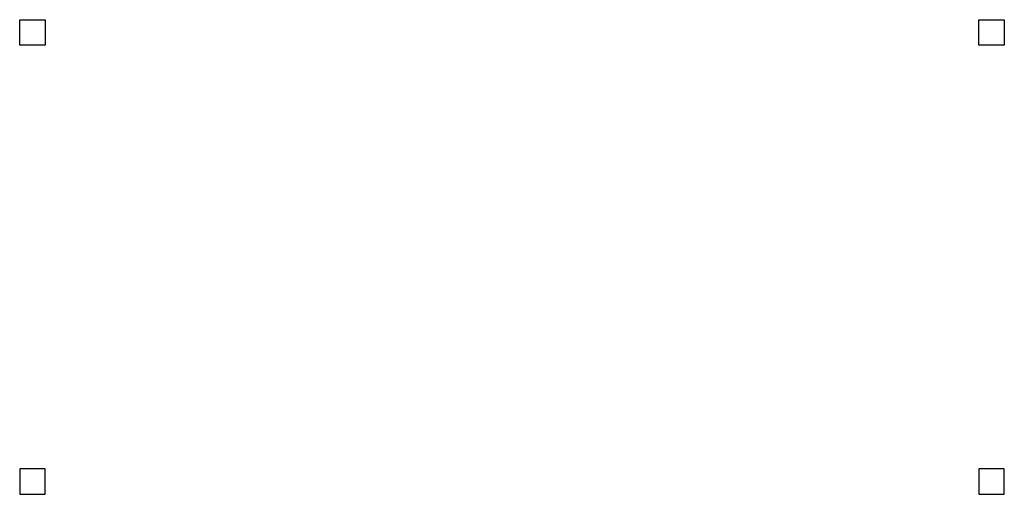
# Model space of a CAD drawing. Header units: millimetres. Extents: x 593 to 2525, y -1082 to -150.
import ezdxf

# ---------------------------------------------------------------- set-up
doc = ezdxf.new("R2010")
doc.units = ezdxf.units.MM
doc.layers.add('Holzplatte', color=44, linetype='Continuous')

# ---------------------------------------------------------------- blocks, each defined once
blk = doc.blocks.new('Bütec Platte 2x1')
at = {"elevation": -21}
for points in [[(34, -34), (84, -34), (84, -84), (34, -84)], [(1916, -34), (1966, -34), (1966, -84), (1916, -84)], [(34, -966), (84, -966), (84, -916), (34, -916)], [(1916, -966), (1966, -966), (1966, -916), (1916, -916)]]:
    blk.add_lwpolyline(points, close=True, dxfattribs=at)

msp = doc.modelspace()

# ---------------------------------------------------------------- block references
at = {"layer": 'Holzplatte'}
msp.add_blockref('Bütec Platte 2x1', (559.2, -115.5, 7119), dxfattribs=at)

doc.saveas('drawing.dxf')
